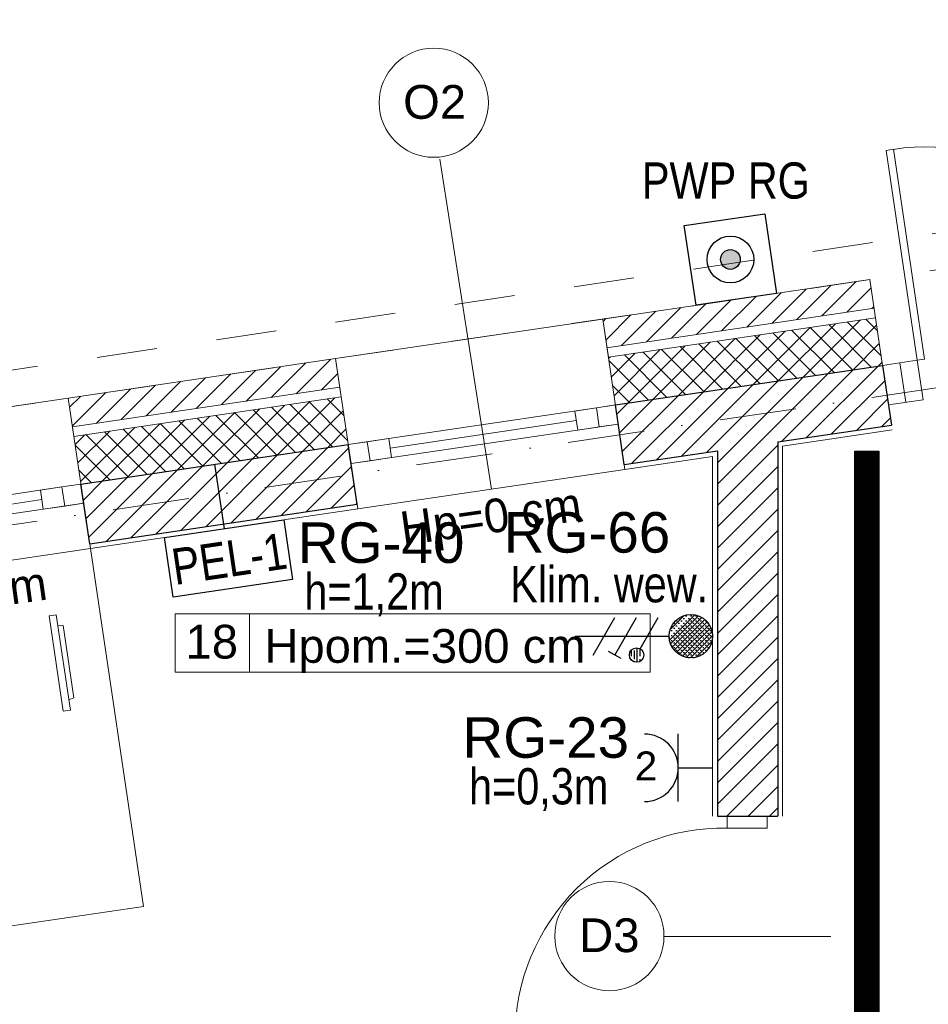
# Model space of a CAD drawing. Header units: metres. Extents: x 10441 to 19716, y -6570 to 1447.
# Tile 43 of 57: x 16454 to 16831, y -3286 to -2877. Entities that reach past the tile are written whole.
import ezdxf
from ezdxf.enums import TextEntityAlignment as Align

# ---------------------------------------------------------------- set-up
doc = ezdxf.new("R2010")
doc.units = ezdxf.units.M
doc.header["$MEASUREMENT"] = 0
doc.linetypes.add('8', pattern=[0.5, 0.25, -0.25])
doc.linetypes.add('DASHDOT', pattern=[25.4, 12.7, -6.35, 0, -6.35])
for name, color, linetype, lineweight in [('#elektryczne', 8, 'Continuous', 20), ('0A_WYPOSAZENIE', 8, 'Continuous', 5), ('A_DRZWI', 8, 'Continuous', 5), ('A_HACZE', 8, 'Continuous', 5), ('A_OPISY', 8, 'Continuous', 18), ('A_OSIE', 8, 'Continuous', 13), ('A_OZACZENIE DRZWI', 8, 'Continuous', 13), ('A_OZNACZENIA OKIEN', 8, 'Continuous', 13), ('A_PROJEKTOWANE ŚCIANY MUROWANE NOŚNE', 8, 'Continuous', 30), ('A_STAL CIENKIE', 8, 'Continuous', 0), ('A_STOLARKA', 8, 'Continuous', 5), ('A_TABELKI POM.', 8, 'Continuous', 20), ('A_TYNK', 8, 'Continuous', 5), ('A_WYMIARY WEWNETRZNE', 8, 'Continuous', 18), ('A_WYPOSAZENIE', 8, 'Continuous', 5), ('EB_obwody', 8, 'Continuous', 13)]:
    doc.layers.add(name, color=color, linetype=linetype, lineweight=lineweight)
for name, color, linetype in [('A_OZNACZENIA WARSTW', 8, 'Continuous'), ('EB_gniazda', 1, 'Continuous'), ('EB_trasa kablowa', 150, 'Continuous')]:
    doc.layers.add(name, color=color, linetype=linetype)
doc.styles.add('ARIAL', font='arial.ttf')
doc.styles.add('m1_romans', font='romans.shx', dxfattribs={"width": 0.8})
doc.styles.add('opisy okien', font='txt', dxfattribs={"height": 15})

# ---------------------------------------------------------------- blocks, each defined once
blk = doc.blocks.new('podkład')
at = {"layer": '0A_WYPOSAZENIE', "color": 8}
for p, q in [((12287.17918036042, -879.2531326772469), (12284.21151332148, -879.6923960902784)), ((12290.06835882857, -919.2612899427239), (12284.21151332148, -879.6923960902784)), ((12287.17918036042, -879.2531326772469), (12293.03602586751, -918.8220265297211)), ((12290.08653237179, -883.6677137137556), (12287.80983638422, -883.513849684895)), ((12294.53987270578, -913.7545156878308), (12290.08653237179, -883.6677137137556)), ((12294.53987270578, -913.7545156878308), (12292.40536984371, -914.5613095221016)), ((12293.03602586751, -918.8220265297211), (12290.06835882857, -919.2612899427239))]:
    blk.add_line(p, q, dxfattribs=at)
at = {"layer": 'A_DRZWI', "color": 8, "ltscale": 2}
blk.add_line((12636.98523753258, -774.8158427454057), (12639.4009761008, -791.1380425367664), dxfattribs=at)
for points in [[(12631.30006673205, -686.698669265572), (12634.26773944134, -686.2594441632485), (12647.15167577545, -773.3111769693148), (12644.18400306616, -773.7504020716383)], [(12646.59973523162, -790.0726028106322), (12632.20220416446, -792.2034841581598), (12629.786471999, -775.8812834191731), (12644.18400306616, -773.7504020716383)], [(12581.91815194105, -962.6991488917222), (12581.91815202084, -967.6991488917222), (12565.41815045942, -967.699142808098), (12565.41815037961, -962.699142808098)]]:
    blk.add_lwpolyline(points, close=True, dxfattribs=at)
for centre, start, end in [((12647.60045809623, -771.571319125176), 7.319948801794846, 98.88261659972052), ((12563.76274801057, -1054.000466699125), 88.90110418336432, 180.4637719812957)]:
    blk.add_arc(centre, 86.3171991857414, start, end, dxfattribs=at)
at = {"layer": 'A_HACZE', "color": 8, "linetype": 'Continuous'}
for p, q in [((12608.43295264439, -742.6538832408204), (12594.19473737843, -756.8920985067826)), ((12618.80736012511, -741.1183105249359), (12604.5691448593, -755.3565257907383)), ((12587.68413768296, -745.7250286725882), (12573.44592241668, -759.9632439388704)), ((12598.05854516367, -744.1894559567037), (12583.82032989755, -758.427671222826)), ((12624.99782248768, -743.7666829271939), (12614.94355234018, -753.8209530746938)), ((12556.56091524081, -750.3317468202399), (12542.32269997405, -764.5699620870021)), ((12566.93532272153, -748.7961741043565), (12552.69710745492, -763.0343893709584)), ((12577.30973020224, -747.2606013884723), (12563.0715149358, -761.4988166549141)), ((12525.43769279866, -754.9384649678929), (12515.03747987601, -765.3386778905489)), ((12535.81210027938, -753.4028922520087), (12521.5738850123, -767.6411075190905)), ((12546.18650776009, -751.8673195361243), (12531.94829249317, -766.1055348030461)), ((12626.1450466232, -751.4582935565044), (12625.31795982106, -752.2853803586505)), ((12515.06328531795, -756.4740376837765), (12513.89787160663, -757.6394513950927)), ((12610.20399106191, -758.5605143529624), (12586.47354217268, -782.2909632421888)), ((12620.57841739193, -757.0249227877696), (12596.84797834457, -780.755361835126)), ((12627.29227075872, -759.1499041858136), (12607.22241451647, -779.2197604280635)), ((12625.06383775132, -776.5789118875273), (12607.45268091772, -758.967755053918)), ((12629.18876111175, -771.865000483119), (12615.15190025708, -757.8281396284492)), ((12627.63932258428, -761.4767271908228), (12622.85111959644, -756.6885242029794)), ((12579.08071207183, -763.1672890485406), (12555.350233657, -786.8977674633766)), ((12589.45513840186, -761.6316974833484), (12565.72466982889, -785.3621660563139)), ((12599.82956473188, -760.0961059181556), (12576.09910600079, -783.8265646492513)), ((12601.96619599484, -779.9977744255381), (12584.35502289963, -762.3866013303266)), ((12609.66540991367, -778.8581535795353), (12592.05424223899, -761.246985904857)), ((12617.36462383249, -777.7185327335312), (12599.75346157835, -760.107370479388)), ((12558.33185941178, -766.238472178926), (12534.60136131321, -789.9689702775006)), ((12568.70628574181, -764.7028806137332), (12544.9757974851, -788.4333688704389)), ((12571.16934031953, -784.5562578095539), (12553.55814554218, -766.9450630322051)), ((12578.86855423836, -783.4166369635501), (12561.25736488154, -765.8054476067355)), ((12586.56776815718, -782.2770161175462), (12568.9565842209, -764.6658321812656)), ((12594.26698207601, -781.1373952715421), (12576.65580356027, -763.5262167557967)), ((12628.43949489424, -766.8415148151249), (12617.59685068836, -777.6841590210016)), ((12527.20858042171, -770.845246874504), (12517.31668633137, -780.7371409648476)), ((12537.58300675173, -769.3096553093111), (12518.45629137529, -788.4363706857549)), ((12540.37248464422, -789.1147411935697), (12522.76126818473, -771.5035247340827)), ((12547.95743308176, -767.774063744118), (12524.22692514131, -791.5045716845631)), ((12548.07169856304, -787.9751203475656), (12530.46048752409, -770.3639093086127)), ((12555.77091248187, -786.8354995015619), (12538.15970686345, -769.224293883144)), ((12563.4701264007, -785.695878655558), (12545.85892620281, -768.084678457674)), ((12390.57039554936, -774.9009102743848), (12376.33218028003, -789.139125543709)), ((12400.94480303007, -773.3653375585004), (12386.70658776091, -787.6035528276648)), ((12516.83415409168, -772.3808384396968), (12516.17708128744, -773.0379112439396)), ((12532.67327072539, -790.2543620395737), (12516.30221245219, -773.883303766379)), ((12629.58671902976, -774.533125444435), (12627.97128686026, -776.1485576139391)), ((12359.44717310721, -779.5076284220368), (12345.2089578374, -793.7458436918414)), ((12369.82158058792, -777.9720557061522), (12355.58336531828, -792.210270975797)), ((12380.19598806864, -776.436482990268), (12365.95777279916, -790.6746982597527)), ((12403.87925521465, -779.2697201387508), (12397.08099524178, -786.0679801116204)), ((12607.21663652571, -779.2255384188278), (12561.30109793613, -825.1410770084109)), ((12617.59039302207, -777.6906166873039), (12587.92910536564, -807.3519043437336)), ((12627.96414951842, -776.1556949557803), (12598.30296020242, -805.8168842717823)), ((12338.69835814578, -782.5787738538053), (12324.46014287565, -796.8169891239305)), ((12349.07276562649, -781.0432011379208), (12334.83455035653, -795.281416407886)), ((12586.469123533, -782.2953818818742), (12556.8059530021, -811.9585524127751)), ((12596.84288002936, -780.7604601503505), (12561.30109798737, -816.3022421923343)), ((12630.74813963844, -782.2105396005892), (12608.6768150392, -804.2818641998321)), ((12307.57513570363, -787.1854920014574), (12293.8606388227, -800.899988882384)), ((12317.94954318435, -785.6499192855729), (12303.7113279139, -799.888134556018)), ((12328.32395066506, -784.1143465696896), (12314.08573539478, -798.3525618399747)), ((12524.97405680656, -791.3939828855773), (12517.83778516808, -784.2577112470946)), ((12555.34785404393, -786.9001470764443), (12525.68271299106, -816.5652881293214)), ((12565.72161054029, -785.3652253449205), (12536.05712632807, -815.0297095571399)), ((12576.09536703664, -783.830303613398), (12546.43153966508, -813.4941309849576)), ((12297.20072822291, -788.7210647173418), (12292.72103055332, -793.2007623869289)), ((12392.34104663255, -790.8079287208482), (12368.61040071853, -814.5385746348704)), ((12402.71547224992, -789.2723378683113), (12378.98483563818, -813.0029744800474)), ((12407.98136667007, -806.9838142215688), (12391.87453308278, -790.8769806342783)), ((12406.44579395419, -796.6094067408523), (12399.57375281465, -789.7373656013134)), ((12524.22658455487, -791.5049122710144), (12519.59589641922, -796.1356004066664)), ((12534.60034105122, -789.9699905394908), (12520.73550146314, -803.8348301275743)), ((12544.97409754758, -788.435068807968), (12521.87510650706, -811.5340598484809)), ((12631.89536531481, -789.9021486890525), (12619.05066987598, -802.7468441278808)), ((12361.21776978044, -795.4147012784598), (12337.48709595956, -819.1453750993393)), ((12371.59219539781, -793.8791104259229), (12347.86153087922, -817.6097749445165)), ((12381.96662101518, -792.343519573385), (12358.23596579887, -816.0741747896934)), ((12378.68897977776, -813.0467663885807), (12361.07765415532, -795.4354407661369)), ((12386.38819438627, -811.9071462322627), (12368.77687388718, -794.2958257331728)), ((12394.08740899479, -810.7675260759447), (12376.47609361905, -793.1562107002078)), ((12401.7866236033, -809.627905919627), (12384.17531335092, -792.0165956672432)), ((12406.15846270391, -794.6681821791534), (12389.35927055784, -811.4673743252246)), ((12330.09449292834, -800.0214738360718), (12306.3637912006, -823.7521755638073)), ((12340.46891854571, -798.4858829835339), (12316.73822612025, -822.2165754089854)), ((12350.84334416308, -796.9502921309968), (12327.11266103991, -820.6809752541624)), ((12347.8921213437, -817.6052470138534), (12330.28077522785, -799.9939008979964)), ((12355.59133595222, -816.4656268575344), (12337.97999495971, -798.8542858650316)), ((12363.29055056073, -815.3260067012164), (12345.67921469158, -797.7146708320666)), ((12370.98976516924, -814.1863865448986), (12353.37843442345, -796.5750557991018)), ((12633.04259099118, -797.5937577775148), (12629.42452471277, -801.2118240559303)), ((12309.3456416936, -803.0926555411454), (12296.13984412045, -816.2984531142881)), ((12319.72006731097, -801.5570646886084), (12297.27944916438, -823.997682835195)), ((12324.79447751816, -821.024107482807), (12307.18311603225, -803.4127459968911)), ((12332.49369212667, -819.8844873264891), (12314.88233576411, -802.2731309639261)), ((12340.19290673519, -818.744867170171), (12322.58155549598, -801.1335159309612)), ((12407.29806774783, -802.3674119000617), (12399.73370547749, -809.9317741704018)), ((12298.97121607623, -804.6282463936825), (12295.00023907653, -808.599223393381)), ((12317.09526290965, -822.163727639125), (12299.48389630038, -804.5523610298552)), ((12309.39604830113, -823.3033477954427), (12295.05380274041, -808.9611022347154)), ((12389.35927109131, -811.4673737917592), (12359.69209959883, -841.1345452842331)), ((12399.73370598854, -809.9317736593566), (12370.06651293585, -839.5989667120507)), ((12408.43767279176, -810.0666416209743), (12380.44092627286, -838.0633881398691)), ((12586.30109800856, -808.9799117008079), (12561.30109788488, -833.9799118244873)), ((12358.2359663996, -816.074174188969), (12328.56885958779, -845.7412810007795)), ((12368.61040129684, -814.5385740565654), (12338.94327292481, -844.2057024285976)), ((12378.98483619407, -813.0029739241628), (12349.31768626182, -842.6701238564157)), ((12301.69683369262, -824.4429679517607), (12296.58937545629, -819.335509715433)), ((12337.48709660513, -819.1453744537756), (12307.82003291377, -848.8124381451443)), ((12347.86153150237, -817.6097743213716), (12318.19444625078, -847.2768595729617)), ((12409.57727783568, -817.7658713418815), (12390.81533960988, -836.5278095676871)), ((12586.30109795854, -817.8187465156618), (12561.30109783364, -842.8187466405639)), ((12306.36379191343, -823.7521748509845), (12298.41905420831, -831.6969125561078)), ((12316.73822681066, -822.2165747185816), (12299.55865925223, -839.3961422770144)), ((12327.1126617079, -820.6809745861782), (12300.69826429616, -847.0953719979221)), ((12410.71688287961, -825.4651010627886), (12401.18975294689, -834.9922309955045)), ((12586.30109790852, -826.6575813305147), (12561.30109778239, -851.6575814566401)), ((12411.85648792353, -833.1643307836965), (12411.5641662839, -833.4566524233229)), ((12586.3010978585, -835.4964161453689), (12561.30109773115, -860.4964162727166)), ((12586.30109780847, -844.3352509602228), (12561.3010976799, -869.335251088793)), ((12586.30109775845, -853.1740857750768), (12561.30109762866, -878.1740859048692)), ((12586.30109770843, -862.0129205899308), (12561.30109757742, -887.0129207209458)), ((12586.30109765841, -870.8517554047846), (12561.30109752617, -895.8517555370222)), ((12586.30109760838, -879.6905902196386), (12561.30109747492, -904.6905903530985)), ((12586.30109755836, -888.5294250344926), (12561.30109742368, -913.5294251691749)), ((12586.30109750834, -897.3682598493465), (12561.30109737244, -922.3682599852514)), ((12586.30109745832, -906.2070946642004), (12561.30109732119, -931.2070948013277)), ((12586.3010974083, -915.0459294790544), (12561.30109726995, -940.0459296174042)), ((12586.30109735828, -923.8847642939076), (12561.3010972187, -948.8847644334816)), ((12586.30109730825, -932.7235991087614), (12561.30109716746, -957.723599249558)), ((12586.30109725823, -941.5624339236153), (12565.16440767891, -962.6991235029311)), ((12586.30109720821, -950.4012687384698), (12574.00324244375, -962.6991235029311)), ((12586.30109715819, -959.2401035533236), (12582.84207720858, -962.6991235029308))]:
    blk.add_line(p, q, dxfattribs=at)
at = {"layer": 'A_OSIE', "color": 8, "linetype": 'DASHDOT', "ltscale": 2.5}
blk.add_line((10108.72888648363, -1161.678969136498), (13256.83700540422, -695.7087720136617), dxfattribs=at)
at = {"layer": 'A_OZACZENIE DRZWI', "color": 8}
blk.add_line((12539.2894380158, -1012.699112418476), (12608.31275721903, -1012.699134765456), dxfattribs=at)
at = {"layer": 'A_OZNACZENIA OKIEN', "color": 8}
blk.add_line((12446.2305233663, -690.3340775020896), (12467.58229961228, -827.1897195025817), dxfattribs=at)
at = {"layer": 'A_OZNACZENIA WARSTW', "color": 8, "linetype": 'Continuous'}
blk.add_line((12352.82908079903, -816.8789150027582), (12356.78907816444, -843.5869365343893), dxfattribs=at)
at = {"layer": 'A_PROJEKTOWANE ŚCIANY MUROWANE NOŚNE', "color": 8}
for p, q in [((12519.02443023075, -792.2747457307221), (12629.78756656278, -775.8797158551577)), ((12629.78756656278, -775.8797158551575), (12633.47559361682, -800.6062042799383)), ((12522.68591334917, -817.0117160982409), (12519.02539614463, -792.2811557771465)), ((12586.30109801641, -807.5928007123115), (12633.47559361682, -800.6062042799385)), ((12586.30109801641, -807.5928007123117), (12586.30109713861, -962.6991235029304)), ((12297.43869734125, -825.0735716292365), (12408.231563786, -808.6741586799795)), ((12411.89300312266, -833.4108332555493), (12408.23248591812, -808.6802729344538)), ((12522.68549645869, -817.0090956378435), (12561.30109801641, -811.2931992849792)), ((12561.30109801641, -811.2931992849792), (12561.30109713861, -962.6991675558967)), ((12301.10007743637, -849.8098459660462), (12297.43956023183, -825.0792856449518)), ((12301.09981866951, -849.8082937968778), (12411.89265756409, -833.4086947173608)), ((12561.30109713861, -962.6991235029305), (12586.16815203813, -962.6991235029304))]:
    blk.add_line(p, q, dxfattribs=at)
at = {"layer": 'A_STAL CIENKIE', "color": 8, "linetype": '8', "ltscale": 100}
for p, q in [((10325.66124686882, -1065.375964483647), (13908.40386502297, -535.074660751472)), ((13910.61767534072, -549.9104099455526), (10327.85757230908, -1080.21430170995))]:
    blk.add_line(p, q, dxfattribs=at)
at = {"layer": 'A_STOLARKA', "color": 8}
for p, q in [((12513.75445517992, -756.6705258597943), (12402.961341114, -773.0682658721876)), ((12522.97875472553, -818.9901609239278), (12513.75445517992, -756.6705258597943)), ((12402.961341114, -773.0682658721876), (12412.18584449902, -835.3892780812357)), ((12292.16861926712, -789.4686557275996), (12181.3755052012, -805.8663957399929)), ((12301.39291881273, -851.7882907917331), (12292.16861926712, -789.4686557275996)), ((12511.11161684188, -793.4525212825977), (12408.23248591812, -808.6802729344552)), ((12511.11161684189, -793.452521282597), (12502.20861512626, -794.7703074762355)), ((12502.20861512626, -794.7703074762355), (12503.37998063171, -802.6840867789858)), ((12519.02539614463, -792.2811557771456), (12511.11161684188, -793.4525212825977)), ((12511.11161684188, -793.4525212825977), (12512.28298234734, -801.366300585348)), ((12512.28298234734, -801.3663005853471), (12511.11161684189, -793.452521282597)), ((12519.02539614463, -792.2811557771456), (12515.06850649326, -792.8668385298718)), ((12520.19676165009, -800.1949350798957), (12519.02539614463, -792.2811557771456)), ((12502.79429787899, -798.7271971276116), (12425.63494968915, -810.1480108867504)), ((12520.19676165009, -800.1949350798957), (12409.40385142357, -816.5940522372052)), ((12503.37998063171, -802.6840867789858), (12512.28298234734, -801.3663005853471)), ((12512.28298234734, -801.366300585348), (12520.19676165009, -800.1949350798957)), ((12416.14626522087, -807.508907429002), (12408.23248591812, -808.6802729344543)), ((12416.14626522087, -807.508907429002), (12408.23248591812, -808.6802729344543)), ((12425.04926693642, -806.1911212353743), (12416.14626522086, -807.5089074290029)), ((12417.31763072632, -815.4226867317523), (12416.14626522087, -807.508907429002)), ((12416.14626522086, -807.5089074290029), (12417.31763072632, -815.422686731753)), ((12417.31763072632, -815.4226867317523), (12416.14626522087, -807.508907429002)), ((12426.22063244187, -814.1049005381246), (12425.04926693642, -806.1911212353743)), ((12408.23248591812, -808.6802729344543), (12409.40385142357, -816.5940522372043)), ((12408.23248591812, -808.6802729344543), (12409.40385142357, -816.5940522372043)), ((12409.40385142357, -816.5940522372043), (12417.31763072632, -815.4226867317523)), ((12409.40385142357, -816.5940522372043), (12417.31763072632, -815.4226867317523)), ((12417.31763072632, -815.422686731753), (12426.22063244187, -814.1049005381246)), ((12412.18584449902, -835.3892780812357), (12522.97875472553, -818.9901609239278)), ((12289.52578092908, -826.250651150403), (12186.64665000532, -841.4784028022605)), ((12289.52578092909, -826.2506511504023), (12280.62277921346, -827.5684373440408)), ((12280.62277921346, -827.5684373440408), (12281.79414471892, -835.4822166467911)), ((12297.43956023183, -825.0792856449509), (12289.52578092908, -826.250651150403)), ((12289.52578092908, -826.250651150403), (12290.69714643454, -834.1644304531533)), ((12290.69714643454, -834.1644304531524), (12289.52578092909, -826.2506511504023)), ((12297.43956023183, -825.0792856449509), (12293.48267058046, -825.6649683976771)), ((12298.61092573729, -832.993064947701), (12297.43956023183, -825.0792856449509)), ((12281.20846196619, -831.5253269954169), (12204.04911377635, -842.9461407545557)), ((12298.61092573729, -832.993064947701), (12187.81801551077, -849.3921821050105)), ((12281.79414471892, -835.4822166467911), (12290.69714643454, -834.1644304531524)), ((12290.69714643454, -834.1644304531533), (12298.61092573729, -832.993064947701)), ((12190.60000858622, -868.187407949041), (12301.39291881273, -851.7882907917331))]:
    blk.add_line(p, q, dxfattribs=at)
at = {"layer": 'A_TYNK', "color": 8, "linetype": 'Continuous'}
for p, q in [((12513.75405525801, -756.6678239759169), (12624.54697321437, -740.2687590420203)), ((12629.78756656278, -775.8797158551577), (12624.47762876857, -740.2790230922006)), ((12515.5110979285, -768.5384937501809), (12626.30401588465, -752.1394288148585)), ((12516.09718622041, -772.4980846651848), (12513.75445517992, -756.6705258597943)), ((12516.09677881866, -772.495383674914), (12626.88969677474, -756.0963187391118)), ((12292.16821934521, -789.4659538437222), (12402.96113730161, -773.0668889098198)), ((12405.30407215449, -788.895824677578), (12402.961341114, -773.0682658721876)), ((12293.92526201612, -801.3366236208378), (12404.71817997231, -784.9375586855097)), ((12294.51135030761, -805.2962145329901), (12292.16861926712, -789.4686557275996)), ((12294.51094290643, -805.2935135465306), (12405.30386086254, -788.8944486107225))]:
    blk.add_line(p, q, dxfattribs=at)
at = {"layer": 'A_TYNK', "color": 8}
for p, q in [((12633.77122227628, -802.5882555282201), (12588.30109801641, -809.3185588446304)), ((12588.30109801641, -809.3185588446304), (12588.30109801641, -962.6991235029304)), ((12522.97833562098, -818.9875319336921), (12559.30109801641, -813.6110211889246)), ((12559.30109801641, -813.6110211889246), (12559.30109713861, -962.6991235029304)), ((12301.39265901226, -851.786738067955), (12412.18549731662, -835.3871350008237))]:
    blk.add_line(p, q, dxfattribs=at)
at = {"layer": 'A_WYMIARY WEWNETRZNE', "color": 8, "linetype": 'Continuous'}
for p, q in [((12336.47608265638, -903.0536424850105), (12336.47608265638, -878.8295400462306)), ((12336.47608265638, -878.8295400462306), (12533.45569368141, -878.8295400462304)), ((12367.34849456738, -878.8295400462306), (12367.34849456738, -903.0536424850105)), ((12533.45569368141, -878.8295400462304), (12533.45569368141, -903.0536424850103)), ((12533.45569368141, -903.0536424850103), (12336.47608265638, -903.0536424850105))]:
    blk.add_line(p, q, dxfattribs=at)
for centre in [(12443.71604292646, -666.9611645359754), (12516.53358247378, -1012.48164010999)]:
    blk.add_circle(centre, 22.6297797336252, dxfattribs=at)
at = {"layer": 'A_WYPOSAZENIE', "color": 8}
for p, q in [((12301.39291881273, -851.7882907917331), (12222.25512578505, -863.5019458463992)), ((12323.35602203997, -1000.171652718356), (12301.39291881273, -851.7882907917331)), ((12244.21822901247, -1011.885307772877), (12323.35602203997, -1000.171652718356))]:
    blk.add_line(p, q, dxfattribs=at)
at = {"layer": 'A_OZACZENIE DRZWI', "color": 8, "ltscale": 0.1, "style": 'm1_romans', "width": 0.8}
for height, rotation, p in [(9.999999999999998, 98.48606379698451, (12735.07340499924, -773.1345972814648)), (9.999999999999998, 359.9999866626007, (12573.80109761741, -1012.699123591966)), (10, 89.99998666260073, (11565.28648170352, -1150.140513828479)), (10, 89.99998666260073, (11872.28647681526, -1150.140513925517)), (10, 89.99998666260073, (12230.0299382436, -1245.640516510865)), (10, 89.99998666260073, (12385.87455241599, -1249.440511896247)), (10, 89.99998666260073, (11565.28648170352, -1370.893575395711)), (10, 89.99998666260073, (11872.28645446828, -1370.893572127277)), (10, 89.99998666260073, (12230.02996477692, -1370.893572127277)), (10, 89.99998666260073, (12389.30112414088, -1370.893575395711)), (10, 89.99998666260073, (11748.79356551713, -1556.148106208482)), (10, 89.99998666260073, (11986.60303356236, -1556.148106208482)), (10, 89.99998666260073, (12389.30112414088, -1556.148106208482)), (9.999999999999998, 359.9999866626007, (12235.05107882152, -1664.199726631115)), (9.999999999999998, 359.9999866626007, (12235.05108258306, -1880.199727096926)), (10, 89.99998666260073, (11745.78146827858, -2001.940509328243))]:
    blk.add_attdef('SZEROKOSC', text='', height=height, rotation=rotation, dxfattribs=at).set_placement(p, align=Align.BOTTOM_CENTER)
for height, rotation, p in [(9.999999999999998, 98.48606379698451, (12738.55527363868, -773.4748506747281)), (9.999999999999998, 359.9999866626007, (12572.95075326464, -1016.092660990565)), (10, 89.99998666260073, (11568.68001910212, -1150.990858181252)), (10, 89.99998666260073, (11875.68001421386, -1150.99085827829)), (10, 89.99998666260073, (12233.4234756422, -1246.490860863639)), (10, 89.99998666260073, (12389.26808981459, -1250.29085624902)), (10, 89.99998666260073, (11568.68001910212, -1371.743919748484)), (10, 89.99998666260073, (11875.67999186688, -1371.743916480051)), (10, 89.99998666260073, (12233.42350217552, -1371.743916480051)), (10, 89.99998666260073, (12392.69466153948, -1371.743919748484)), (10, 89.99998666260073, (11752.18710291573, -1556.998450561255)), (10, 89.99998666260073, (11989.99657096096, -1556.998450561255)), (10, 89.99998666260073, (12392.69466153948, -1556.998450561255)), (9.999999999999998, 359.9999866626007, (12234.20073446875, -1667.593264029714)), (9.999999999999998, 359.9999866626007, (12234.20073823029, -1883.593264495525)), (10, 89.99998666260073, (11749.17500567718, -2002.790853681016))]:
    blk.add_attdef('WYSOKOSC', text='', height=height, rotation=rotation, dxfattribs=at).set_placement(p, align=Align.TOP_CENTER)
at = {"layer": 'A_OZNACZENIA OKIEN', "color": 8, "linetype": 'Continuous', "lineweight": 18, "style": 'ARIAL'}
for s, p in [('O2', (12431.00236761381, -673.6193364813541)), ('Hpom.=300 cm', (12373.46825153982, -899.1668757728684)), ('D3', (12504.01090306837, -1019.130262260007))]:
    blk.add_text(s, height=14, dxfattribs=at).set_placement(p)
at = {"layer": 'A_OZNACZENIA OKIEN', "color": 8, "linetype": 'Continuous', "lineweight": 18, "style": 'opisy okien'}
for p in [(12430.954108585, -850.5722103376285), (12209.3682726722, -883.3703402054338)]:
    blk.add_text('Hp=0 cm', height=14, rotation=8, dxfattribs=at).set_placement(p)
at = {"layer": 'A_OZNACZENIA OKIEN', "color": 8, "ltscale": 0.1, "style": 'm1_romans', "width": 0.8}
for rotation, p in [(278.8676103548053, (13403.2764654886, -587.5649020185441)), (278.8676103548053, (13013.44029558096, -645.2688164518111)), (278.8676103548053, (12475.3032674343, -724.9214172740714)), (278.8676103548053, (12253.7174315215, -757.7195471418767)), (1.333739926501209e-05, (14011.09242843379, -903.424767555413)), (278.8676103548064, (11051.10984267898, -935.7240649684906)), (278.8676103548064, (10670.2588853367, -992.09381125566)), (1.333739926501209e-05, (14011.0924284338, -1578.092615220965)), (89.99998666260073, (10822.99652803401, -2081.554829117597)), (89.99998666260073, (11207.99652803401, -2081.55482899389)), (89.99998666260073, (11973.99657219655, -2081.55482899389)), (89.99998666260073, (13179.19460436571, -2081.554829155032)), (89.99998666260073, (13543.19460436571, -2081.554829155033))]:
    blk.add_attdef('WYSOKOSC', text='', height=10, rotation=rotation, dxfattribs=at).set_placement(p, align=Align.TOP_CENTER)
for rotation, p in [(278.8676103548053, (13373.70664788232, -593.0389180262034)), (278.8676103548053, (12983.87047797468, -650.7428324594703)), (278.8676103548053, (12445.73344982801, -730.3954332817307)), (278.8676103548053, (12224.14761391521, -763.193563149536)), (1.333739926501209e-05, (14017.48017931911, -900.0312284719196)), (278.8676103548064, (11021.54002507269, -941.1980809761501)), (278.8676103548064, (10640.68906773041, -997.5678272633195)), (1.333739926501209e-05, (14017.48017931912, -1574.699076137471)), (89.99998666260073, (10819.60299063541, -2080.704484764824)), (89.99998666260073, (11204.60299063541, -2080.704484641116)), (89.99998666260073, (11970.60303479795, -2080.704484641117)), (89.99998666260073, (13175.80106696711, -2080.704484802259)), (89.99998666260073, (13539.80106696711, -2080.704484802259))]:
    blk.add_attdef('SZEROKOSC', text='', height=10, rotation=rotation, dxfattribs=at).set_placement(p, align=Align.BOTTOM_CENTER)
at = {"layer": 'A_TABELKI POM.', "color": 8, "linetype": 'Continuous', "lineweight": 18, "style": 'ARIAL'}
blk.add_text('18', height=14, dxfattribs=at).set_placement((12340.80315628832, -897.4050848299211))
blk = doc.blocks.new('*U195')
at = {"layer": 'EB_gniazda', "color": 1, "linetype": 'Continuous', "lineweight": 30}
blk.add_lwpolyline([(-89923277.5076978, -54758918.14873587), (-89923227.5076978, -54758918.14873587), (-89923227.5076978, -54758943.14873587), (-89923277.5076978, -54758943.14873587), (-89923277.5076978, -54758918.14873587)], dxfattribs=at)
at = {"layer": 'EB_gniazda', "color": 1, "lineweight": 30, "insert": (-89923252.2273815, -54758930.77211629), "char_height": 15, "width": 70.48006530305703, "attachment_point": 5, "style": 'opisy okien'}
blk.add_mtext('{\\fArial Narrow|b0|i0|c238|p39;\\C0;PEL-1}', dxfattribs=at)
blk = doc.blocks.new('*U200')
at = {"layer": 'EB_gniazda', "lineweight": 30}
for p, q in [((-89923613.27211313, -54759009.57397208), (-89923613.27211279, -54758981.53753363)), ((-89923613.27211297, -54758995.55575285), (-89923599.05160734, -54758995.55575302))]:
    blk.add_line(p, q, dxfattribs=at)
blk.add_arc((-89923627.27209061, -54758995.55575269), 13.999977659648, 269.9999990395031, 89.99999903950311, dxfattribs=at)
at = {"layer": 'EB_gniazda', "linetype": 'Continuous', "insert": (-89923631.31769565, -54758988.79583126), "char_height": 12, "attachment_point": 1, "style": 'ARIAL'}
blk.add_mtext_dynamic_manual_height_columns('{\\C0;2}', width=397.3306308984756, gutter_width=1, heights=[0], dxfattribs=at)
blk = doc.blocks.new('*U241')
at = {"layer": 'EB_gniazda', "lineweight": 30}
h = blk.add_hatch(dxfattribs=at)
h.set_pattern_fill('SACNCR', color=256, scale=0.6000000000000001)
h.set_pattern_definition([(45, (-89913880.35817315, -54760156.42467526), (-1.01027881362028, 1.01027881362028), []), (45, (-89913879.34789315, -54760156.42467526), (-1.01027881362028, 1.01027881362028), [0, -1.428750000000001])])
h.paths.add_polyline_path([(-89923574.12494221, -54758627.0095388, 1), (-89923592.12494221, -54758627.0095388, 1)])
h = blk.add_hatch(dxfattribs=at)
h.set_pattern_fill('GOST_WOOD', color=256, scale=0.6000000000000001)
h.set_pattern_definition([(90, (-89913880.35817315, -54760156.42467526), (3.600000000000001, -2.204364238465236e-16), [6, -1.2]), (90, (-89913879.15817316, -54760157.62467525), (3.600000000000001, -2.204364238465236e-16), [3.600000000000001, -0.9000000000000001, 1.8, -0.9000000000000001]), (90, (-89913877.95817316, -54760159.42467526), (3.600000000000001, -2.204364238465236e-16), [6, -1.2])])
h.paths.add_polyline_path([(-89923602.62494221, -54758634.80376744, 1), (-89923608.62494221, -54758634.80376744, 1)])
for p, q in [((-89923623.62494221, -54758634.80376744), (-89923614.62494221, -54758619.21531016)), ((-89923614.62494221, -54758634.80376744), (-89923605.62494221, -54758619.21531016)), ((-89923604.12494221, -54758632.20569123), (-89923596.62494221, -54758619.21531016)), ((-89923631.12494221, -54758627.0095388), (-89923592.12494221, -54758627.0095388)), ((-89923612.026866, -54758636.30376744), (-89923617.22301842, -54758633.30376744))]:
    blk.add_line(p, q, dxfattribs=at)
for centre, radius in [((-89923583.12494221, -54758627.0095388), 9), ((-89923605.62494221, -54758634.80376744), 3)]:
    blk.add_circle(centre, radius, dxfattribs=at)
blk = doc.blocks.new('pwp 453432')
at = {"layer": 'EB_gniazda', "lineweight": 30}
h = blk.add_hatch(color=1, dxfattribs=at)
h.dxf.hatch_style = 1
h.paths.add_polyline_path([(-89923405.10760802, -54759316.5020633, 1), (-89923413.2699182, -54759316.50206363, 1)])
at = {"layer": 'EB_gniazda', "color": 1, "lineweight": 30}
blk.add_lwpolyline([(-89923426.06844652, -54759299.80645233), (-89923392.30908132, -54759299.80645283), (-89923392.3090812, -54759333.19767509), (-89923426.06844786, -54759333.19767509)], close=True, dxfattribs=at)
for radius in [9.702381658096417, 4.081154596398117]:
    blk.add_circle((-89923409.18876386, -54759316.50206371), radius, dxfattribs=at)

msp = doc.modelspace()

# ---------------------------------------------------------------- hatches: boundary and pattern name
at = {"layer": 'EB_trasa kablowa', "linetype": 'Continuous', "lineweight": 30, "transparency": 33554483}
h = msp.add_hatch(dxfattribs=at)
h.set_pattern_fill('ANSI31', color=256, angle=270)
h.set_pattern_definition([(315, (-54720056.19842227, 89923512.82625532), (0.08838834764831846, 0.08838834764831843), [])])
h.paths.add_polyline_path([(16810.68813642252, -4220.895838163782), (16810.67382838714, -3056.178885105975), (16800.67382838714, -3056.178885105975), (16800.68813642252, -4220.895838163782)])

# ---------------------------------------------------------------- linework, layer by layer
at = {"layer": 'EB_trasa kablowa', "linetype": 'Continuous', "lineweight": 30}
msp.add_lwpolyline([(16800.67382838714, -3056.178885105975), (16810.67382838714, -3056.178885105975), (16810.68813642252, -4220.895838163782), (16800.68813642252, -4220.895838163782)], close=True, dxfattribs=at)

# ---------------------------------------------------------------- block references
at = {"layer": '#elektryczne', "color": 8, "linetype": 'Continuous', "lineweight": 18}
msp.add_blockref('podkład', (4182.372743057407, -2244.781175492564), dxfattribs=at)
at = {"layer": 'EB_gniazda', "linetype": 'Continuous', "lineweight": 30, "rotation": 8.419529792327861}
msp.add_blockref('pwp 453432', (80953135.77115624, 67332775.8280481), dxfattribs=at)
at = {"layer": 'EB_gniazda', "color": 0, "linetype": 'Continuous', "lineweight": 30, "rotation": 8.419808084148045}
msp.add_blockref('*U195', (80952502.13285623, 67332640.30793619), dxfattribs=at)
at = {"layer": 'EB_gniazda', "linetype": 'Continuous', "lineweight": 30}
msp.add_blockref('*U241', (89940315.79878286, 54755494.07329096), dxfattribs=at)
at = {"layer": 'EB_gniazda', "color": 0, "linetype": 'Continuous', "lineweight": 30}
msp.add_blockref('*U200', (89940340.72544765, 54755808.07545403), dxfattribs=at)

# ---------------------------------------------------------------- texts
at = {"layer": 'A_OPISY', "color": 0, "lineweight": 13, "char_height": 15, "width": 229.9369489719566, "attachment_point": 5, "style": 'opisy okien'}
for s, insert in [('\\pxql,t4;{\\fArial Narrow|b0|i0|c238|p39;PWP RG}', (16827.32718698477, -2944.100044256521)), ('\\pxql,t4;{\\fArial Narrow|b0|i0|c238|p39;Klim. wew.}', (16772.73569622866, -3111.488970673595)), ('\\pxql;{\\fArial Narrow|b0|i0|c238|p39;h=1,2m}', (16687.37555329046, -3115.75274009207)), ('\\pxql;{\\fArial Narrow|b0|i0|c238|p39;h=0,3m}', (16755.64916235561, -3196.536427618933))]:
    msp.add_mtext(s, dxfattribs=dict(at, insert=insert))
at = {"layer": 'EB_obwody', "color": 5, "style": 'ARIAL'}
for s, p in [('RG-66', (16655.03081655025, -3098.272732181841)), ('RG-40', (16569.67067361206, -3102.536501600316)), ('RG-23', (16637.9442826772, -3183.320189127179))]:
    msp.add_text(s, height=16.8, rotation=4.268868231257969e-07, dxfattribs=at).set_placement(p)

doc.saveas('drawing.dxf')
